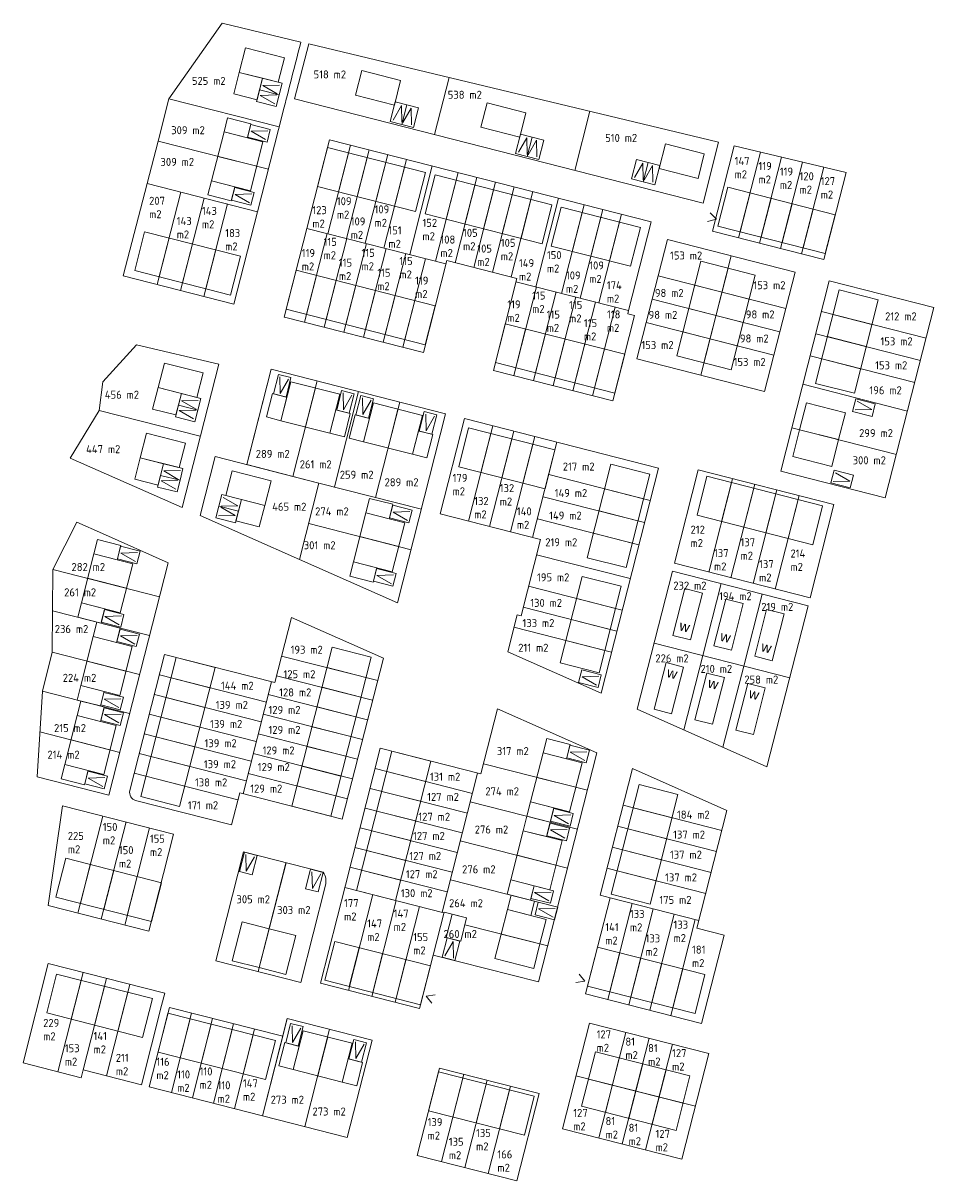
# Model space of a CAD drawing. Header units: metres. Extents: x 205799 to 208906, y 476485 to 477245.
# Tile 6 of 12: x 206679 to 206906, y 476906 to 477194. Entities that reach past the tile are written whole.
import ezdxf

# ---------------------------------------------------------------- set-up
doc = ezdxf.new("R2010")
doc.units = ezdxf.units.M
doc.layers.get('0').update_dxf_attribs({"linetype": 'CONTINUOUS'})
for name, color, linetype, lineweight in [('N-PV-OG-KAVEL_BERGING-G', 161, 'CONTINUOUS', 0), ('N-PV-OG-KAVEL_ENTREE-S', 7, 'CONTINUOUS', 0), ('N-PV-OG-KAVEL_OPPERVLAK-T', 7, 'CONTINUOUS', 0), ('N-PV-OG-KAVEL_PARKEERPLAATS-S', 253, 'CONTINUOUS', 0), ('N-PV-OG-WONING-G', 80, 'CONTINUOUS', 13), ('N-PV-OG-WONINGCATEGORIE-T', 7, 'CONTINUOUS', 0)]:
    doc.layers.add(name, color=color, linetype=linetype, lineweight=lineweight)
doc.layers.add('N-PV-OG-KAVEL_KAVELGRENS-G', color=7, linetype='CONTINUOUS', lineweight=13, true_color=0xff4000)
doc.layers.add('N-PV-OG-KAVEL_TUSSENGRENS-G', color=7, linetype='CONTINUOUS', lineweight=13, true_color=0xff4000)
doc.styles.add('NLCS-ISO-M200-T50', font='NLCS-ISO.ttf')
doc.styles.add('verklaring', font='arial.ttf', dxfattribs={"height": 2.5})

# ---------------------------------------------------------------- blocks, each defined once
blk = doc.blocks.new('entree')
at = {"extrusion": (0, 0, -1), "flags": 128}
blk.add_lwpolyline([(1.12, -1.95), (0, 0), (-1.12, -1.95)], dxfattribs=at)
blk = doc.blocks.new('pp prive21')
at = {"color": 0, "linetype": 'ByBlock', "lineweight": -2}
for p, q in [((3, -5), (3, 0)), ((3, 0), (3, -5))]:
    blk.add_line(p, q, dxfattribs=at)
at = {"color": 0, "linetype": 'ByBlock', "lineweight": -2, "flags": 128}
blk.add_lwpolyline([(0, -5), (3, -5), (6, -5), (6, 0), (3, 0), (0, 0), (0, -5)], dxfattribs=at)
at = {"color": 0, "linetype": 'ByBlock', "lineweight": -2, "extrusion": (0, 0, -1), "flags": 128}
for points in [[(-0.63, -4.5), (-1.75, -0.5), (-2.88, -4.5)], [(-3.13, -4.5), (-4.25, -0.5), (-5.38, -4.5)]]:
    blk.add_lwpolyline(points, dxfattribs=at)
blk = doc.blocks.new('pp prive1')
at = {"color": 0, "linetype": 'ByBlock', "lineweight": -2, "extrusion": (0, 0, -1), "flags": 128}
for points in [[(1.62, 0.5), (-1.62, 0.5), (-1.62, -4.5), (1.62, -4.5), (1.62, 0.5)], [(1.12, -4), (0, 0), (-1.13, -4)]]:
    blk.add_lwpolyline(points, dxfattribs=at)

msp = doc.modelspace()

# ---------------------------------------------------------------- linework, layer by layer
at = {"layer": 'N-PV-OG-KAVEL_BERGING-G', "flags": 128}
for points in [[(206737.39, 477174.86), (206738.75, 477180.19), (206732.93, 477181.67), (206731.57, 477176.34), (206737.39, 477174.86)], [(206729.15, 477166.86), (206730.04, 477170.35), (206735.86, 477168.86), (206734.97, 477165.38), (206729.15, 477166.86)], [(206726.04, 477154.65), (206725.15, 477151.16), (206730.96, 477149.68), (206731.85, 477153.17), (206726.04, 477154.65)], [(206717.18, 477096.38), (206718.54, 477101.71), (206712.73, 477103.19), (206711.37, 477097.86), (206717.18, 477096.38)], [(206744.81, 477100.78), (206741.22, 477101.69), (206739.74, 477095.88), (206743.32, 477094.96), (206744.81, 477100.78)], [(206757.02, 477097.66), (206760.6, 477096.75), (206759.12, 477090.93), (206755.53, 477091.85), (206757.02, 477097.66)], [(206765.37, 477095.53), (206761.79, 477096.45), (206760.3, 477090.63), (206763.89, 477089.72), (206765.37, 477095.53)], [(206777.58, 477092.42), (206781.17, 477091.5), (206779.68, 477085.69), (206776.1, 477086.6), (206777.58, 477092.42)], [(206712.73, 477078.93), (206714.09, 477084.26), (206708.28, 477085.74), (206706.92, 477080.41), (206712.73, 477078.93)], [(206732.12, 477070.03), (206733.48, 477075.36), (206739.3, 477073.87), (206737.94, 477068.54), (206732.12, 477070.03)], [(206770.3, 477070.55), (206771.21, 477074.14), (206765.4, 477075.62), (206764.49, 477072.03), (206770.3, 477070.55)], [(206702.55, 477060.34), (206703.46, 477063.92), (206697.65, 477065.41), (206696.73, 477061.82), (206702.55, 477060.34)], [(206767.19, 477058.34), (206766.27, 477054.76), (206760.46, 477056.24), (206761.37, 477059.82), (206767.19, 477058.34)], [(206699.43, 477048.13), (206698.52, 477044.54), (206692.71, 477046.03), (206693.62, 477049.61), (206699.43, 477048.13)], [(206702.4, 477039.73), (206703.32, 477043.32), (206697.5, 477044.8), (206696.59, 477041.22), (206702.4, 477039.73)], [(206699.29, 477027.52), (206698.38, 477023.94), (206692.56, 477025.42), (206693.48, 477029.01), (206699.29, 477027.52)], [(206698.43, 477020.11), (206699.34, 477023.69), (206693.53, 477025.18), (206692.62, 477021.59), (206698.43, 477020.11)], [(206814.43, 477010.79), (206815.34, 477014.38), (206809.53, 477015.86), (206808.61, 477012.27), (206814.43, 477010.79)], [(206695.32, 477007.9), (206694.4, 477004.31), (206688.59, 477005.8), (206689.5, 477009.38), (206695.32, 477007.9)], [(206811.31, 476998.58), (206810.4, 476995), (206804.58, 476996.48), (206805.5, 477000.06), (206811.31, 476998.58)], [(206809.48, 476991.41), (206810.4, 476995), (206804.58, 476996.48), (206803.67, 476992.89), (206809.48, 476991.41)], [(206806.37, 476979.2), (206805.45, 476975.62), (206799.64, 476977.1), (206800.56, 476980.69), (206806.37, 476979.2)], [(206806.42, 476975.37), (206805.51, 476971.78), (206799.7, 476973.27), (206800.61, 476976.85), (206806.42, 476975.37)], [(206785.98, 476972.1), (206789.57, 476971.18), (206788.08, 476965.37), (206784.5, 476966.28), (206785.98, 476972.1)], [(206747.87, 476939.23), (206744.28, 476940.14), (206742.8, 476934.33), (206746.38, 476933.41), (206747.87, 476939.23)], [(206760.08, 476936.11), (206763.66, 476935.2), (206762.18, 476929.38), (206758.59, 476930.3), (206760.08, 476936.11)]]:
    msp.add_lwpolyline(points, dxfattribs=at)
at = {"layer": 'N-PV-OG-KAVEL_KAVELGRENS-G'}
for p, q in [((206856.21, 477163.39), (206850.79, 477142.15)), ((206884.03, 477156.73), (206856.21, 477163.39)), ((206878.51, 477135.08), (206884.03, 477156.73)), ((206850.79, 477142.15), (206878.51, 477135.08)), ((206743.76, 476941.72), (206744.89, 476946.18))]:
    msp.add_line(p, q, dxfattribs=at)
at = {"layer": 'N-PV-OG-KAVEL_KAVELGRENS-G', "flags": 128}
for points in [[(206748.28, 477189.22), (206728.66, 477193.92), (206715.43, 477175.09), (206712.71, 477164.55), (206710, 477154.01), (206737.5, 477146.99), (206743.8, 477171.68), (206743.8, 477171.68, -0.000003), (206743.8, 477171.68), (206743.8, 477171.68, 0.000005), (206748.28, 477189.22)], [(206714.34, 477036.76), (206705.7, 477002.88), (206705.7, 477002.88), (206705.7, 477002.88, 0.414214), (206707.14, 477000.44), (206731.03, 476994.35), (206733.06, 477002.31), (206758.61, 476995.79), (206758.61, 476995.79), (206768.82, 477035.83), (206745.95, 477045.97), (206741.81, 477029.76), (206714.34, 477036.76)], [(206727.12, 476960.52), (206734.02, 476987.6), (206753.84, 476982.55), (206753.84, 476982.55, -0.21525), (206754.41, 476979.31), (206754.41, 476979.31), (206748.24, 476955.13), (206727.12, 476960.52)]]:
    msp.add_lwpolyline(points, format="xyb", dxfattribs=at)
for points in [[(206746.73, 477175.06), (206848.44, 477149.11), (206852.32, 477164.32), (206750.25, 477188.75), (206746.73, 477175.06)], [(206778.78, 477111.93), (206744.22, 477120.74), (206744.13, 477120.76), (206755.38, 477164.9), (206835.52, 477144.46), (206829.89, 477122.39), (206829.68, 477121.57), (206831.38, 477121.14), (206831.38, 477121.14), (206825.97, 477099.89), (206825.97, 477099.89), (206796.22, 477107.48), (206796.22, 477107.48), (206802.06, 477130.37), (206784.62, 477134.82), (206784.62, 477134.82), (206778.78, 477111.93)], [(206737.5, 477146.99), (206710, 477154.01), (206704.07, 477130.98), (206731.63, 477123.95), (206737.5, 477146.99)], [(206871.34, 477131.96), (206863.75, 477102.21), (206831.97, 477110.32), (206839.56, 477140.07), (206871.34, 477131.96)], [(206727.82, 477109.03), (206707.38, 477113.86), (206698.96, 477104.67), (206698.06, 477097.53), (206690.87, 477085.66), (206718.72, 477073.36), (206727.82, 477109.03)], [(206784.34, 477096.68), (206740.91, 477107.76), (206734.86, 477084.02), (206752.8, 477079.44), (206747.94, 477060.39), (206772.33, 477049.59), (206784.34, 477096.68)], [(206735.35, 477085.95), (206740.91, 477107.76)], [(206799.78, 477037.42), (206802.13, 477046.63), (206803.1, 477046.38), (206807.94, 477065.37), (206782.94, 477071.75), (206789, 477095.49), (206837.32, 477083.16), (206823.03, 477027.12), (206799.78, 477037.42)], [(206723.17, 477071.38), (206726.91, 477086.04), (206752.8, 477079.44), (206747.94, 477060.39), (206723.17, 477071.38)], [(206847.22, 477082.7), (206841.29, 477059.45), (206875.07, 477050.83), (206881.01, 477074.09), (206847.22, 477082.7)], [(206715.21, 477059.59), (206698.85, 477066.84), (206692.49, 477069.66), (206686.53, 477057.92), (206686.38, 477037.32), (206683.91, 477027.63), (206682.6, 477006.29), (206700.45, 477001.74), (206715.21, 477059.59)], [(206832.02, 477023.13), (206864.35, 477008.8), (206874.58, 477048.89), (206840.79, 477057.51), (206832.02, 477023.13)], [(206759.37, 476979.34), (206768.06, 477013.41), (206768.06, 477013.41), (206793.11, 477007.02), (206797.24, 477023.23), (206822.02, 477012.25), (206807.49, 476955.26), (206781.24, 476961.95), (206777.84, 476948.61), (206753.14, 476954.91), (206759.37, 476979.34)], [(206819.18, 476952.28), (206825.29, 476976.22), (206822.8, 476976.85), (206830.83, 477008.34), (206854.35, 476997.92), (206846.89, 476968.64), (206853.67, 476966.91), (206848.06, 476944.91), (206819.18, 476952.28)], [(206688.94, 476999.1), (206716.58, 476992.05), (206710.42, 476967.87), (206685.32, 476974.27), (206688.94, 476999.1)], [(206693.57, 476931.39), (206679.13, 476935.07), (206685.32, 476959.82), (206714.39, 476952.43), (206713.62, 476949.41), (206708.6, 476929.66), (206694.08, 476933.36), (206694.08, 476933.36), (206693.57, 476931.39), (206693.57, 476931.39)], [(206743.76, 476941.72), (206715.56, 476948.91), (206710.5, 476929.16), (206738.71, 476921.94), (206743.76, 476941.72)], [(206766.02, 476940.77), (206744.89, 476946.18), (206738.71, 476921.93), (206738.71, 476921.93), (206759.82, 476916.54), (206766.02, 476940.77)], [(206849.89, 476937.43), (206820.15, 476945.01), (206813.44, 476918.71), (206843.19, 476911.13), (206849.89, 476937.43)], [(206777.26, 476912.08), (206782.82, 476933.81), (206807.63, 476927.49), (206802.08, 476905.73), (206777.26, 476912.08)]]:
    msp.add_lwpolyline(points, dxfattribs=at)
at = {"layer": 'N-PV-OG-KAVEL_TUSSENGRENS-G'}
for p, q in [((206760.62, 477163.57), (206754.99, 477141.5)), ((206765.27, 477162.38), (206759.64, 477140.31)), ((206769.92, 477161.2), (206764.29, 477139.13)), ((206774.57, 477160.01), (206768.94, 477137.94)), ((206775.38, 477136.3), (206781.01, 477158.37)), ((206787.46, 477156.72), (206781.83, 477134.65)), ((206792.11, 477155.53), (206786.69, 477134.29)), ((206796.76, 477154.35), (206791.34, 477133.1)), ((206801.41, 477153.16), (206795.99, 477131.92)), ((206806.06, 477151.98), (206800.64, 477130.73)), ((206806.8, 477128.28), (206812.43, 477150.35)), ((206754.82, 477141.54), (206749.19, 477119.47)), ((206784.41, 477134), (206749.76, 477142.83)), ((206759.73, 477140.29), (206754.1, 477118.22)), ((206759, 477116.97), (206764.63, 477139.04)), ((206763.9, 477115.72), (206769.53, 477137.79)), ((206768.81, 477114.47), (206774.44, 477136.54)), ((206773.71, 477113.22), (206779.34, 477135.29)), ((206829.89, 477122.39), (206801.85, 477129.55)), ((206806.92, 477128.25), (206801.29, 477106.18)), ((206811.82, 477127), (206806.19, 477104.93)), ((206816.72, 477125.75), (206811.09, 477103.68)), ((206821.62, 477124.5), (206816, 477102.43)), ((206826.53, 477123.25), (206820.9, 477101.18)), ((206877.92, 477122.14), (206903.95, 477115.49)), ((206876.51, 477116.62), (206902.54, 477109.97)), ((206861.29, 477079.12), (206855.37, 477055.86)), ((206866.81, 477077.71), (206860.89, 477054.45)), ((206833.86, 477069.6), (206808.59, 477076.03)), ((206872.33, 477076.3), (206866.41, 477053.04)), ((206832.46, 477064.07), (206807.19, 477070.51)), ((206830.3, 477055.64), (206806.97, 477061.58)), ((206836.22, 477039.57), (206870, 477030.95)), ((206767.41, 477030.28), (206743.5, 477036.38)), ((206713.05, 477031.7), (206739.69, 477024.9)), ((206766.16, 477025.38), (206742.25, 477031.48)), ((206733.88, 477002.1), (206740.99, 477029.97)), ((206711.8, 477026.79), (206738.44, 477020)), ((206764.91, 477020.47), (206740.18, 477026.78)), ((206710.55, 477021.89), (206737.19, 477015.09)), ((206763.66, 477015.57), (206738.92, 477021.88)), ((206709.3, 477016.99), (206735.94, 477010.19)), ((206762.41, 477010.67), (206737.67, 477016.98)), ((206708.05, 477012.08), (206734.69, 477005.29)), ((206761.16, 477005.77), (206736.42, 477012.07)), ((206766.76, 477008.34), (206790.99, 477002.16)), ((206706.79, 477007.18), (206732.62, 477000.59)), ((206759.9, 477000.86), (206735.17, 477007.17)), ((206783.44, 476972.58), (206792.28, 477007.23)), ((206765.51, 477003.43), (206789.74, 476997.26)), ((206828.51, 476999.23), (206853.09, 476992.98)), ((206764.26, 476998.53), (206788.49, 476992.35)), ((206763.01, 476993.63), (206787.24, 476987.45)), ((206827.17, 476994), (206851.76, 476987.74)), ((206761.76, 476988.73), (206785.99, 476982.55)), ((206825.84, 476988.77), (206850.42, 476982.51)), ((206760.51, 476983.82), (206784.74, 476977.64)), ((206824.5, 476983.54), (206849.09, 476977.28)), ((206759.22, 476978.75), (206783.92, 476972.45)), ((206824.71, 476950.87), (206830.81, 476974.81)), ((206829.95, 476949.53), (206836.04, 476973.47)), ((206783.96, 476972.61), (206781.24, 476961.95)), ((206789.57, 476971.18), (206783.96, 476972.61)), ((206789.13, 476969.46), (206789.57, 476971.18)), ((206835.18, 476948.2), (206841.27, 476972.14)), ((206840.41, 476946.86), (206846.51, 476970.81)), ((206809.77, 476964.2), (206789.13, 476969.46))]:
    msp.add_line(p, q, dxfattribs=at)
at = {"layer": 'N-PV-OG-KAVEL_TUSSENGRENS-G', "flags": 128}
for points in [[(206781.6, 477166.16), (206785.22, 477180.38)], [(206715.43, 477175.09), (206742.88, 477168.09)], [(206816.48, 477157.27), (206820.24, 477172)], [(206740.19, 477157.54), (206712.71, 477164.55)], [(206857.29, 477140.5), (206862.72, 477161.83)], [(206862.52, 477139.16), (206867.97, 477160.57)], [(206867.75, 477137.83), (206873.22, 477159.32)], [(206872.98, 477136.49), (206878.48, 477158.06)], [(206712.53, 477128.83), (206718.39, 477151.87)], [(206718.34, 477127.34), (206724.21, 477150.38)], [(206724.15, 477125.86), (206730.02, 477148.9)], [(206818.8, 477148.73), (206813.17, 477126.66)], [(206823.46, 477147.54), (206817.83, 477125.47)], [(206828.11, 477146.35), (206822.48, 477124.28)], [(206847.86, 477106.26), (206855.45, 477136.01)], [(206837.25, 477131.01), (206869.03, 477122.9)], [(206867.78, 477082.41), (206879.87, 477129.78), (206905.9, 477123.14), (206893.82, 477075.77), (206867.78, 477082.41)], [(206835.76, 477125.19), (206867.55, 477117.08)], [(206834.28, 477119.38), (206866.06, 477111.27)], [(206875.1, 477111.09), (206901.13, 477104.44)], [(206752.35, 477104.84), (206746.29, 477081.1)], [(206873.3, 477104.02), (206899.33, 477097.37)], [(206756.62, 477078.46), (206762.67, 477102.2)], [(206698.06, 477097.53), (206723.24, 477091.07)], [(206772.91, 477099.59), (206766.85, 477075.85)], [(206796.07, 477093.69), (206790.01, 477069.95)], [(206801.3, 477092.35), (206795.25, 477068.61)], [(206870.54, 477093.21), (206896.58, 477086.57)], [(206806.53, 477091.02), (206800.48, 477067.28)], [(206812.06, 477089.61), (206806, 477065.87)], [(206835.27, 477075.12), (206810, 477081.56)], [(206855.76, 477080.52), (206849.84, 477057.27)], [(206752.8, 477079.44), (206778.29, 477072.94)], [(206775.71, 477062.84), (206750.23, 477069.34)], [(206713.06, 477051.15), (206686.53, 477057.92)], [(206828.3, 477047.8), (206804.97, 477053.75)], [(206848.38, 477036.47), (206852.95, 477054.41)], [(206858.55, 477033.87), (206863.13, 477051.81)], [(206826.97, 477042.56), (206803.64, 477048.51)], [(206710.59, 477041.47), (206686.45, 477047.62)], [(206825.63, 477037.33), (206801.34, 477043.53)], [(206708.11, 477031.78), (206686.38, 477037.32)], [(206843.66, 477017.97), (206848.38, 477036.47)], [(206853.39, 477013.66), (206858.55, 477033.87)], [(206705.64, 477022.09), (206683.91, 477027.63)], [(206703.17, 477012.4), (206683.28, 477017.47)], [(206819.65, 477002.96), (206793.75, 477009.56)], [(206817.18, 476993.27), (206790.46, 477000.08)], [(206692.78, 476972.37), (206698.94, 476996.55)], [(206698.59, 476970.89), (206704.75, 476995.07)], [(206704.41, 476969.4), (206710.57, 476993.58)], [(206814.71, 476983.58), (206787.99, 476990.39)], [(206737.68, 476957.82), (206744.59, 476984.91)], [(206737.68, 476957.82), (206744.56, 476984.81)], [(206812.24, 476973.89), (206785.52, 476980.7)], [(206760.11, 476953.13), (206766.18, 476976.98)], [(206847.38, 476970.58), (206825.29, 476976.22)], [(206765.92, 476951.65), (206771.99, 476975.5)], [(206771.73, 476950.17), (206777.81, 476974.01)], [(206694.06, 476957.6), (206687.76, 476932.87)], [(206699.87, 476956.12), (206694.08, 476933.36)], [(206705.69, 476954.64), (206699.89, 476931.88)], [(206716.05, 476927.74), (206721.08, 476947.5)], [(206721.28, 476926.4), (206726.31, 476946.17)], [(206726.51, 476925.06), (206731.55, 476944.83)], [(206731.74, 476923.72), (206736.78, 476943.5)], [(206755.45, 476943.48), (206749.27, 476919.23)], [(206822.5, 476916.4), (206829.21, 476942.7)], [(206828.31, 476914.92), (206835.02, 476941.22)], [(206834.13, 476913.44), (206840.83, 476939.74)], [(206788.83, 476932.28), (206783.29, 476910.54)], [(206794.64, 476930.8), (206789.1, 476909.05)], [(206846.54, 476924.28), (206816.79, 476931.86)], [(206800.46, 476929.32), (206794.92, 476907.56)]]:
    msp.add_lwpolyline(points, dxfattribs=at)
at = {"layer": 'N-PV-OG-WONING-G'}
for p, q in [((206737.29, 477158.28), (206727.6, 477160.75)), ((206760.12, 477161.63), (206757.65, 477151.94)), ((206764.77, 477160.44), (206762.3, 477150.75)), ((206769.42, 477159.26), (206766.95, 477149.57)), ((206774.08, 477158.07), (206771.6, 477148.38)), ((206786.96, 477154.78), (206784.49, 477145.09)), ((206791.61, 477153.6), (206789.14, 477143.91)), ((206796.27, 477152.41), (206793.79, 477142.72)), ((206857.66, 477141.95), (206860.13, 477151.64)), ((206800.92, 477151.22), (206798.45, 477141.53)), ((206805.57, 477150.04), (206803.1, 477140.35)), ((206862.89, 477140.62), (206865.36, 477150.31)), ((206868.12, 477139.29), (206870.59, 477148.98)), ((206818.31, 477146.79), (206815.84, 477137.1)), ((206873.36, 477137.96), (206875.82, 477147.65)), ((206822.96, 477145.6), (206820.49, 477135.91)), ((206827.61, 477144.42), (206825.14, 477134.73)), ((206713.02, 477130.75), (206715.48, 477140.44)), ((206718.83, 477129.27), (206721.3, 477138.96)), ((206724.65, 477127.79), (206727.11, 477137.48)), ((206749.69, 477121.41), (206752.16, 477131.1)), ((206754.59, 477120.16), (206757.06, 477129.85)), ((206759.49, 477118.91), (206761.97, 477128.6)), ((206764.4, 477117.66), (206766.87, 477127.35)), ((206769.3, 477116.41), (206771.77, 477126.1)), ((206774.2, 477115.16), (206776.67, 477124.85)), ((206880.79, 477121.41), (206890.48, 477118.93)), ((206801.78, 477108.12), (206804.25, 477117.81)), ((206806.68, 477106.87), (206809.16, 477116.56)), ((206811.59, 477105.62), (206814.06, 477115.31)), ((206879.38, 477115.88), (206889.07, 477113.41)), ((206816.49, 477104.37), (206818.96, 477114.06)), ((206821.39, 477103.12), (206823.86, 477112.81)), ((206877.98, 477110.36), (206887.67, 477107.88)), ((206751.9, 477103.1), (206749.43, 477093.41)), ((206772.47, 477097.85), (206769.99, 477088.16)), ((206795.57, 477091.75), (206793.1, 477082.06)), ((206872.48, 477092.72), (206882.17, 477090.25)), ((206800.81, 477090.41), (206798.34, 477080.72)), ((206806.04, 477089.08), (206803.57, 477079.39)), ((206855.52, 477079.56), (206853.05, 477069.87)), ((206833.62, 477075.54), (206823.93, 477078.01)), ((206861.04, 477078.15), (206858.57, 477068.46)), ((206866.57, 477076.75), (206864.1, 477067.05)), ((206872.09, 477075.34), (206869.62, 477065.65)), ((206832.22, 477070.02), (206822.53, 477072.49)), ((206772.66, 477063.62), (206762.97, 477066.09)), ((206830.81, 477064.49), (206821.12, 477066.96)), ((206704.87, 477053.24), (206695.18, 477055.72)), ((206826.66, 477048.22), (206816.97, 477050.69)), ((206825.32, 477042.98), (206815.63, 477045.46)), ((206823.99, 477037.75), (206814.3, 477040.22)), ((206704.72, 477032.64), (206695.03, 477035.11)), ((206754.81, 477033.49), (206764.5, 477031.02)), ((206725.64, 477028.48), (206715.96, 477030.95)), ((206753.56, 477028.59), (206763.25, 477026.12)), ((206724.39, 477023.58), (206714.7, 477026.05)), ((206752.31, 477023.69), (206762, 477021.22)), ((206723.14, 477018.68), (206713.45, 477021.15)), ((206721.89, 477013.77), (206712.2, 477016.25)), ((206751.06, 477018.78), (206760.75, 477016.31)), ((206700.75, 477013.01), (206691.06, 477015.49)), ((206749.81, 477013.88), (206759.5, 477011.41)), ((206720.64, 477008.87), (206710.95, 477011.34)), ((206748.56, 477008.98), (206758.25, 477006.51)), ((206769.67, 477007.6), (206779.36, 477005.12)), ((206719.39, 477003.97), (206709.7, 477006.44)), ((206816.75, 477003.7), (206807.06, 477006.17)), ((206747.31, 477004.08), (206757, 477001.6)), ((206768.42, 477002.69), (206778.11, 477000.22)), ((206767.17, 476997.79), (206776.86, 476995.32)), ((206831.02, 476998.59), (206840.71, 476996.13)), ((206829.69, 476993.36), (206839.38, 476990.89)), ((206765.92, 476992.89), (206775.61, 476990.42)), ((206764.67, 476987.98), (206774.36, 476985.51)), ((206828.36, 476988.13), (206838.05, 476985.66)), ((206693.39, 476974.77), (206695.86, 476984.46)), ((206811.8, 476984.32), (206802.11, 476986.79)), ((206699.21, 476973.29), (206701.68, 476982.98)), ((206763.42, 476983.08), (206773.11, 476980.61)), ((206827.03, 476982.9), (206836.72, 476980.43)), ((206705.02, 476971.81), (206707.49, 476981.5)), ((206740.35, 476968.49), (206737.88, 476958.8)), ((206737.88, 476958.8), (206740.35, 476968.49)), ((206760.35, 476954.1), (206762.82, 476963.79)), ((206766.17, 476952.62), (206768.63, 476962.31)), ((206825.21, 476952.81), (206827.67, 476962.5)), ((206771.98, 476951.14), (206774.45, 476960.83)), ((206830.44, 476951.47), (206832.91, 476961.17)), ((206835.67, 476950.14), (206838.14, 476959.83)), ((206840.91, 476948.81), (206843.37, 476958.5)), ((206693.56, 476955.66), (206691.1, 476945.97)), ((206699.38, 476954.18), (206696.91, 476944.49)), ((206705.19, 476952.7), (206702.72, 476943.01)), ((206718.25, 476936.36), (206720.71, 476946.05)), ((206723.48, 476935.03), (206725.95, 476944.72)), ((206728.71, 476933.7), (206731.18, 476943.39)), ((206733.94, 476932.36), (206736.41, 476942.06)), ((206752.49, 476931.85), (206754.96, 476941.54)), ((206780.1, 476923.15), (206782.57, 476932.84)), ((206782.57, 476932.84), (206806.41, 476926.77)), ((206788.58, 476931.31), (206786.11, 476921.62)), ((206794.4, 476929.83), (206791.93, 476920.14)), ((206800.21, 476928.35), (206797.74, 476918.66)), ((206806.41, 476926.77), (206803.94, 476917.08)), ((206803.94, 476917.08), (206780.1, 476923.15))]:
    msp.add_line(p, q, dxfattribs=at)
at = {"layer": 'N-PV-OG-WONING-G', "flags": 128}
for points in [[(206742.62, 477179.2), (206744.18, 477185.31), (206734.49, 477187.78), (206732.93, 477181.67), (206742.62, 477179.2)], [(206763.44, 477182.11), (206761.88, 477176.01), (206771.57, 477173.54), (206773.13, 477179.64), (206763.44, 477182.11)], [(206794.64, 477174.09), (206793.09, 477167.99), (206802.78, 477165.52), (206804.33, 477171.62), (206794.64, 477174.09)], [(206726.04, 477154.65), (206729.15, 477166.86), (206738.84, 477164.39), (206735.73, 477152.18), (206726.04, 477154.65)], [(206839.04, 477163.85), (206837.49, 477157.75), (206847.18, 477155.28), (206848.73, 477161.38), (206839.04, 477163.85)], [(206776.84, 477147.05), (206752.42, 477153.27), (206754.89, 477162.96), (206779.31, 477156.74), (206776.84, 477147.05)], [(206808.33, 477139.01), (206779.26, 477146.43), (206779.26, 477146.43), (206781.73, 477156.12), (206781.73, 477156.12), (206810.8, 477148.7), (206808.33, 477139.01)], [(206854.6, 477153.05), (206881.34, 477146.24), (206878.88, 477136.55), (206852.13, 477143.36), (206854.6, 477153.05)], [(206830.37, 477133.39), (206810.61, 477138.43), (206813.08, 477148.12), (206832.84, 477143.08), (206830.37, 477133.39)], [(206709.38, 477142), (206733.22, 477135.93), (206730.75, 477126.24), (206706.91, 477132.31), (206709.38, 477142)], [(206847.88, 477134.64), (206841.87, 477111.1), (206855.43, 477107.64), (206861.44, 477131.18), (206847.88, 477134.64)], [(206779.27, 477113.86), (206744.62, 477122.7), (206747.09, 477132.39), (206781.74, 477123.55), (206779.27, 477113.86)], [(206854.66, 477132.91), (206848.65, 477109.37)], [(206859.92, 477125.22), (206846.36, 477128.68)], [(206876.42, 477104.25), (206882.34, 477127.5), (206892.03, 477125.04), (206886.11, 477101.78), (206876.42, 477104.25)], [(206858.44, 477119.41), (206844.87, 477122.87)], [(206826.46, 477101.83), (206796.71, 477109.42), (206796.71, 477109.42), (206799.18, 477119.11), (206799.18, 477119.11), (206828.93, 477111.52), (206826.46, 477101.83)], [(206856.95, 477113.59), (206843.39, 477117.05)], [(206722.42, 477100.72), (206723.97, 477106.83), (206714.29, 477109.3), (206712.73, 477103.19), (206722.42, 477100.72)], [(206755.53, 477091.85), (206743.32, 477094.96), (206745.8, 477104.65), (206758, 477101.54), (206755.53, 477091.85)], [(206776.1, 477086.6), (206763.89, 477089.72), (206766.36, 477099.41), (206778.57, 477096.29), (206776.1, 477086.6)], [(206870.77, 477086.03), (206872.48, 477092.72), (206874.18, 477099.41), (206883.87, 477096.93), (206882.17, 477090.25), (206880.46, 477083.56), (206870.77, 477086.03)], [(206717.97, 477083.27), (206719.53, 477089.37), (206709.84, 477091.85), (206708.28, 477085.74), (206717.97, 477083.27)], [(206809.09, 477077.98), (206787.58, 477083.47), (206790.05, 477093.16), (206811.56, 477087.67), (206809.09, 477077.98)], [(206729.61, 477076.34), (206731.16, 477082.45), (206740.85, 477079.98), (206739.3, 477073.87), (206729.61, 477076.34)], [(206819.56, 477060.86), (206825.49, 477084.11), (206835.18, 477081.65), (206829.26, 477058.39), (206819.56, 477060.86)], [(206875.73, 477064.09), (206846.95, 477071.42), (206849.41, 477081.11), (206878.19, 477073.79), (206875.73, 477064.09)], [(206761.37, 477059.82), (206764.49, 477072.03), (206774.18, 477069.56), (206771.06, 477057.35), (206761.37, 477059.82)], [(206693.62, 477049.61), (206696.73, 477061.82), (206706.42, 477059.35), (206703.31, 477047.14), (206693.62, 477049.61)], [(206812.89, 477034.7), (206818.37, 477056.21), (206828.06, 477053.74), (206822.58, 477032.23), (206812.89, 477034.7)], [(206840.94, 477041.52), (206845.3, 477040.41), (206848.27, 477052.03), (206843.91, 477053.15), (206840.94, 477041.52)], [(206851.12, 477038.92), (206855.48, 477037.81), (206858.44, 477049.44), (206854.08, 477050.55), (206851.12, 477038.92)], [(206861.29, 477036.33), (206865.65, 477035.22), (206868.62, 477046.84), (206864.26, 477047.96), (206861.29, 477036.33)], [(206693.48, 477029.01), (206696.59, 477041.22), (206706.28, 477038.74), (206703.17, 477026.54), (206693.48, 477029.01)], [(206755.71, 476996.54), (206746.02, 476999.01), (206746.02, 476999.01), (206756.1, 477038.56), (206765.79, 477036.09), (206755.71, 476996.54)], [(206718.1, 476998.9), (206708.41, 477001.37), (206717.25, 477036.02), (206717.25, 477036.02), (206726.94, 477033.55), (206726.94, 477033.55), (206718.1, 476998.9)], [(206836.25, 477023.11), (206840.61, 477022), (206843.57, 477033.62), (206839.21, 477034.74), (206836.25, 477023.11)], [(206846.42, 477020.51), (206850.78, 477019.4), (206853.75, 477031.03), (206849.39, 477032.14), (206846.42, 477020.51)], [(206856.6, 477017.92), (206860.96, 477016.81), (206863.92, 477028.43), (206859.56, 477029.55), (206856.6, 477017.92)], [(206689.5, 477009.38), (206692.62, 477021.59), (206702.31, 477019.12), (206699.19, 477006.91), (206689.5, 477009.38)], [(206771.82, 476975.54), (206762.13, 476978.01), (206762.13, 476978.01), (206770.96, 477012.66), (206780.65, 477010.19), (206771.82, 476975.54)], [(206805.5, 477000.06), (206808.61, 477012.27), (206818.3, 477009.8), (206815.19, 476997.59), (206805.5, 477000.06)], [(206842.19, 477001.94), (206835.24, 476974.61), (206825.55, 476977.08), (206832.5, 477004.41), (206842.19, 477001.94)], [(206800.56, 476980.69), (206803.67, 476992.89), (206813.36, 476990.42), (206810.24, 476978.21), (206800.56, 476980.69)], [(206689.76, 476986.02), (206713.59, 476979.95), (206711.13, 476970.25), (206687.29, 476976.33), (206689.76, 476986.02)], [(206798.14, 476967.16), (206807.83, 476964.69), (206809.38, 476970.8), (206799.7, 476973.27), (206798.14, 476967.16)], [(206740.35, 476968.49), (206733.66, 476970.2), (206731.19, 476960.51), (206737.88, 476958.8), (206744.56, 476957.1), (206747.03, 476966.79), (206740.35, 476968.49)], [(206807.83, 476964.69), (206798.14, 476967.16), (206796.58, 476961.06), (206806.27, 476958.59), (206807.83, 476964.69)], [(206778.08, 476949.58), (206754.25, 476955.65), (206756.71, 476965.34), (206780.55, 476959.27), (206778.08, 476949.58)], [(206848.9, 476957.1), (206822.15, 476963.9), (206819.68, 476954.21), (206846.43, 476947.4), (206848.9, 476957.1)], [(206708.83, 476941.45), (206684.99, 476947.52), (206687.46, 476957.22), (206711.3, 476951.14), (206708.83, 476941.45)], [(206739.47, 476930.96), (206712.72, 476937.77), (206715.19, 476947.46), (206741.94, 476940.65), (206739.47, 476930.96)], [(206758.59, 476930.3), (206746.38, 476933.41), (206748.86, 476943.1), (206761.07, 476939.99), (206758.59, 476930.3)], [(206818.16, 476924.29), (206841.71, 476918.28), (206845.17, 476931.85), (206821.62, 476937.86), (206818.16, 476924.29)], [(206827.58, 476936.34), (206824.12, 476922.77)], [(206833.4, 476934.85), (206829.94, 476921.29)], [(206839.21, 476933.37), (206835.75, 476919.8)], [(206819.89, 476931.07), (206843.44, 476925.07)]]:
    msp.add_lwpolyline(points, dxfattribs=at)

# ---------------------------------------------------------------- block references
at = {"layer": 'N-PV-OG-KAVEL_ENTREE-S'}
for p, rotation in [((206851.76, 477145.1), 254.0459111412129), ((206819, 476955.45), 249.724044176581), ((206779.49, 476951.67), 69.72404417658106)]:
    msp.add_blockref('entree', p, dxfattribs=dict(at, rotation=rotation))
at = {"layer": 'N-PV-OG-KAVEL_PARKEERPLAATS-S', "extrusion": (0, 0, -1)}
for name, p, rotation in [('pp prive21', (-206738.75, 477180.19), 284.3094096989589), ('pp prive1', (-206735.9, 477167), 284.3094096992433), ('pp prive21', (-206837.68, 477158.52), 14.30940969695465), ('pp prive1', (-206731.89, 477151.3), 284.3094096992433), ('pp prive21', (-206718.54, 477101.71), 284.3094097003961), ('pp prive1', (-206890.43, 477097.73), 104.3094096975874), ('pp prive21', (-206714.09, 477084.26), 284.3094097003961), ('pp prive1', (-206885.02, 477079.92), 104.3094096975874), ('pp prive1', (-206818.34, 477031.23), 284.3094096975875)]:
    msp.add_blockref(name, p, dxfattribs=dict(at, rotation=rotation))
at = {"layer": 'N-PV-OG-KAVEL_PARKEERPLAATS-S'}
for name, p, rotation in [('pp prive21', (206771.77, 477174.31), 345.6905903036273), ('pp prive21', (206802.97, 477166.29), 345.6905903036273), ('pp prive1', (206743.14, 477101.72), 165.6905896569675), ('pp prive1', (206758.9, 477097.7), 165.6905896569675), ('pp prive1', (206763.7, 477096.47), 165.6905896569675), ('pp prive1', (206779.47, 477092.45), 165.6905896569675), ('pp prive21', (206733.48, 477075.36), 255.6905903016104), ('pp prive1', (206771.24, 477072.22), 75.69058965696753), ('pp prive1', (206703.49, 477062.01), 75.69058965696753), ('pp prive1', (206767.22, 477056.46), 75.69058965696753), ('pp prive1', (206699.47, 477046.24), 75.69058965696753), ('pp prive1', (206703.35, 477041.4), 75.69058965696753), ('pp prive1', (206699.33, 477025.64), 75.69058965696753), ('pp prive1', (206699.37, 477021.78), 75.69058965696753), ('pp prive1', (206815.37, 477012.46), 75.69058965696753), ('pp prive1', (206695.35, 477006.01), 75.69058965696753), ('pp prive1', (206811.35, 476996.7), 75.69058965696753), ('pp prive1', (206810.43, 476993.08), 75.69058965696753), ('pp prive1', (206734.7, 476982.78), 165.6905902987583), ('pp prive1', (206751.15, 476978.53), 165.6905902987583), ('pp prive1', (206806.45, 476977.5), 75.69058965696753), ('pp prive1', (206807.48, 476973.42), 75.69058965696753), ('pp prive1', (206786.17, 476965.34), 345.6905902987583), ('pp prive1', (206746.2, 476940.17), 165.6905903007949), ('pp prive1', (206761.96, 476936.15), 165.6905903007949)]:
    msp.add_blockref(name, p, dxfattribs=dict(at, rotation=rotation))

# ---------------------------------------------------------------- texts
at = {"layer": 'N-PV-OG-KAVEL_OPPERVLAK-T', "color": 7, "char_height": 2, "attachment_point": 1, "style": 'NLCS-ISO-M200-T50'}
for s, insert in [('525 m2', (206721.15, 477180.55)), ('518 m2', (206751.45, 477182.15)), ('538 m2', (206784.86, 477177.09)), ('309 m2', (206716, 477168.27)), ('510 m2', (206824.06, 477166.35)), ('309 m2', (206713.33, 477160.37)), ('147\\Pm2', (206856.29, 477160.62)), ('119\\Pm2', (206862.23, 477159.34)), ('119\\Pm2', (206867.54, 477157.97)), ('120\\Pm2', (206872.45, 477156.81)), ('127\\Pm2', (206877.73, 477155.59)), ('207\\Pm2', (206710.5, 477150.7)), ('109\\Pm2', (206757.24, 477150.59)), ('143\\Pm2', (206723.65, 477148.18)), ('123\\Pm2', (206751.14, 477148.36)), ('109\\Pm2', (206766.63, 477148.56)), ('143\\Pm2', (206717.36, 477145.65)), ('109\\Pm2', (206760.69, 477145.56)), ('151\\Pm2', (206770.08, 477143.33)), ('152\\Pm2', (206778.56, 477145.21)), ('183\\Pm2', (206729.44, 477142.67)), ('115\\Pm2', (206753.94, 477140.48)), ('108\\Pm2', (206783.03, 477141.04)), ('105\\Pm2', (206788.66, 477142.72)), ('105\\Pm2', (206798.06, 477140.23)), ('119\\Pm2', (206748.5, 477137.69)), ('115\\Pm2', (206763.38, 477137.74)), ('105\\Pm2', (206792.22, 477138.81)), ('150\\Pm2', (206809.55, 477137.18)), ('115\\Pm2', (206757.74, 477135.29)), ('115\\Pm2', (206772.82, 477135.71)), ('149\\Pm2', (206802.58, 477135.18)), ('109\\Pm2', (206820.09, 477134.6)), ('153 m2', (206840.22, 477137.08)), ('115\\Pm2', (206767.3, 477132.78)), ('109\\Pm2', (206814.28, 477132.11)), ('119\\Pm2', (206776.73, 477130.83)), ('174\\Pm2', (206824.47, 477129.69)), ('153 m2', (206860.96, 477129.68)), ('115\\Pm2', (206805.87, 477127.11)), ('98 m2', (206836.44, 477127.75)), ('119\\Pm2', (206799.69, 477124.9)), ('115\\Pm2', (206815.07, 477124.76)), ('115\\Pm2', (206809.5, 477122.38)), ('115\\Pm2', (206818.75, 477120.26)), ('118\\Pm2', (206824.5, 477122.41)), ('98 m2', (206834.87, 477122.31)), ('98 m2', (206859.08, 477122.41)), ('212 m2', (206893.77, 477121.93)), ('153 m2', (206833.09, 477114.79)), ('98 m2', (206857.61, 477116.42)), ('153 m2', (206892.62, 477115.71)), ('153 m2', (206856.04, 477110.58)), ('153 m2', (206891.29, 477109.75)), ('196 m2', (206889.86, 477103.53)), ('456 m2', (206699.47, 477102.43)), ('299 m2', (206887.29, 477092.86)), ('447 m2', (206694.8, 477088.87)), ('289 m2', (206737.05, 477087.69)), ('300 m2', (206885.69, 477086.1)), ('261 m2', (206748.01, 477085.1)), ('259 m2', (206757.97, 477082.51)), ('217 m2', (206813.51, 477084.54)), ('289 m2', (206769.13, 477080.63)), ('179\\Pm2', (206786.07, 477081.71)), ('132\\Pm2', (206797.8, 477079.17)), ('149 m2', (206811.48, 477077.94)), ('465 m2', (206741.15, 477074.54)), ('132\\Pm2', (206791.45, 477075.97)), ('274 m2', (206751.83, 477073.38)), ('140\\Pm2', (206802.06, 477073.38)), ('149 m2', (206810.1, 477072.35)), ('212\\Pm2', (206845.32, 477068.83)), ('219 m2', (206809.14, 477065.69)), ('137\\Pm2', (206857.76, 477065.69)), ('301 m2', (206749.01, 477064.95)), ('137\\Pm2', (206851.16, 477063)), ('214\\Pm2', (206870.2, 477062.9)), ('282 m2', (206691.18, 477059.53)), ('137\\Pm2', (206862.38, 477060.26)), ('195 m2', (206807.08, 477056.96)), ('232 m2', (206841.02, 477054.9)), ('261 m2', (206689.35, 477053.23)), ('194 m2', (206852.43, 477052.28)), ('130 m2', (206805.4, 477050.61)), ('219 m2', (206862.93, 477049.61)), ('133 m2', (206803.47, 477045.58)), ('236 m2', (206687.01, 477044.09)), ('211 m2', (206802.41, 477039.43)), ('193 m2', (206745.72, 477038.94)), ('226 m2', (206836.57, 477036.8)), ('210 m2', (206847.8, 477034.18)), ('224 m2', (206688.99, 477031.95)), ('125 m2', (206743.95, 477032.85)), ('258 m2', (206858.71, 477031.51)), ('144 m2', (206728.4, 477029.98)), ('128 m2', (206742.88, 477028.32)), ('139 m2', (206727.08, 477025.21)), ('129 m2', (206740.21, 477023.96)), ('215 m2', (206686.82, 477019.43)), ('139 m2', (206725.68, 477020.46)), ('129 m2', (206740.21, 477018.99)), ('139 m2', (206724.29, 477015.67)), ('129 m2', (206738.75, 477013.87)), ('317 m2', (206797.09, 477013.71)), ('214 m2', (206685.19, 477012.82)), ('139 m2', (206724.13, 477010.45)), ('129 m2', (206737.55, 477009.74)), ('138 m2', (206721.91, 477005.92)), ('131 m2', (206780.41, 477007.33)), ('129 m2', (206735.68, 477004.37)), ('127 m2', (206779.73, 477002.31)), ('274 m2', (206794.22, 477003.7)), ('171 m2', (206720.13, 477000.23)), ('127 m2', (206777.54, 476997.36)), ('184 m2', (206841.94, 476997.89)), ('150\\Pm2', (206698.96, 476994.83)), ('276 m2', (206791.58, 476994.19)), ('225\\Pm2', (206690.25, 476992.6)), ('155\\Pm2', (206710.69, 476991.89)), ('127 m2', (206776.22, 476992.58)), ('137 m2', (206840.98, 476992.93)), ('150\\Pm2', (206702.96, 476989.05)), ('127 m2', (206775.31, 476987.61)), ('137 m2', (206840.19, 476987.93)), ('127 m2', (206774.43, 476983.07)), ('276 m2', (206788.43, 476984.28)), ('137 m2', (206838.98, 476982.26)), ('305 m2', (206732.25, 476976.82)), ('177\\Pm2', (206759.04, 476975.87)), ('130 m2', (206773.17, 476978.34)), ('264 m2', (206785.19, 476975.85)), ('175 m2', (206837.56, 476976.67)), ('303 m2', (206742.38, 476974.15)), ('147\\Pm2', (206771.39, 476973.27)), ('133\\Pm2', (206830.22, 476973.17)), ('147\\Pm2', (206764.8, 476970.79)), ('133\\Pm2', (206841.07, 476970.5)), ('155\\Pm2', (206776.26, 476967.42)), ('260 m2', (206783.81, 476968.18)), ('141\\Pm2', (206824.07, 476969.89)), ('133\\Pm2', (206834.11, 476967.08)), ('181\\Pm2', (206845.68, 476964.28)), ('229\\Pm2', (206684.12, 476946.04)), ('141\\Pm2', (206696.66, 476942.79)), ('127\\Pm2', (206821.93, 476943.19)), ('81\\Pm2', (206829.09, 476941.37)), ('153\\Pm2', (206689.5, 476939.74)), ('81\\Pm2', (206834.74, 476939.77)), ('127\\Pm2', (206840.72, 476938.52)), ('211\\Pm2', (206702.2, 476937.35)), ('116\\Pm2', (206712.3, 476936.37)), ('110\\Pm2', (206717.48, 476933.22)), ('110\\Pm2', (206723.06, 476933.97)), ('110\\Pm2', (206727.53, 476930.52)), ('147\\Pm2', (206733.85, 476931.01)), ('273 m2', (206740.76, 476926.93)), ('273 m2', (206751.17, 476923.99)), ('139\\Pm2', (206779.84, 476921.34)), ('127\\Pm2', (206816.11, 476923.63)), ('81\\Pm2', (206824.15, 476921.6)), ('135\\Pm2', (206791.91, 476918.64)), ('81\\Pm2', (206829.89, 476919.94)), ('127\\Pm2', (206836.6, 476918.43)), ('135\\Pm2', (206785.12, 476916.46)), ('166\\Pm2', (206797.22, 476913.33))]:
    msp.add_mtext(s, dxfattribs=dict(at, insert=insert))
at = {"layer": 'N-PV-OG-WONINGCATEGORIE-T', "char_height": 2.5, "attachment_point": 1, "rotation": 345.6906, "style": 'verklaring'}
for insert in [(206842.95, 477045.25), (206853.13, 477042.65), (206863.3, 477040.06), (206839.83, 477033.62), (206850.07, 477031.03), (206860.24, 477028.44)]:
    msp.add_mtext('{\\C256;w}', dxfattribs=dict(at, insert=insert))

doc.saveas('drawing.dxf')
